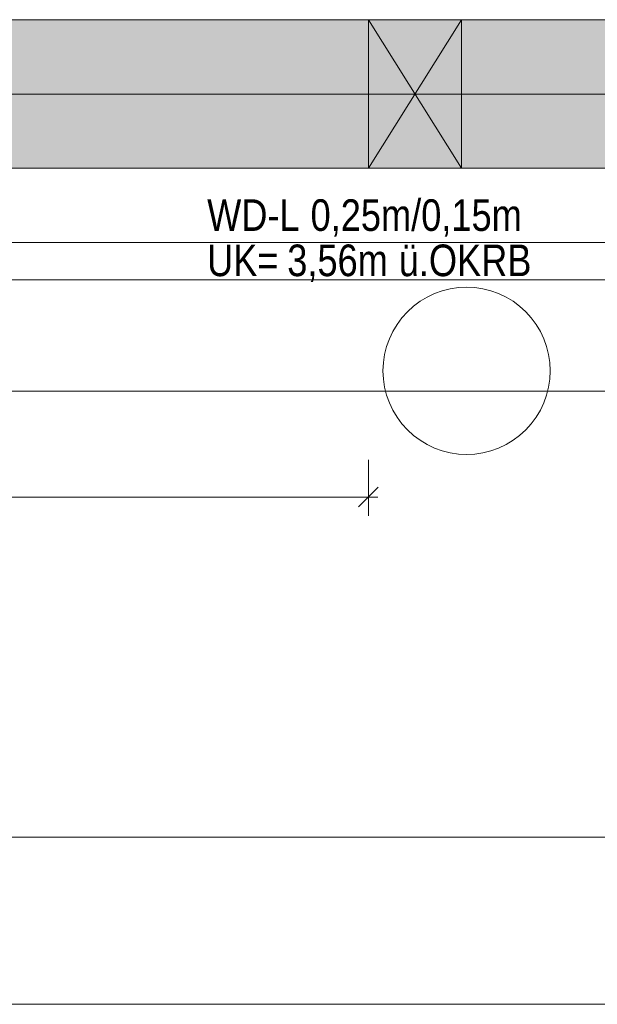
# Model space of a CAD drawing. Extents: x -420 to 300, y 62 to 1162.
# Tile 44 of 130: x -272 to -241, y 500 to 553. Entities that reach past the tile are written whole.
import ezdxf
from ezdxf.lldxf.tags import DXFTag

# ---------------------------------------------------------------- set-up
doc = ezdxf.new("R2010")
doc.units = 0
doc.layers.get('0').update_dxf_attribs({"lineweight": 35})
for name, color, linetype, lineweight, true_color in [('30 -34 Innenwände- 11 Durchbruch', 4, 'Continuous', 9, 0x00ffff), ('30 -35 Decken- 1 Konstruktion-Träger- Stahlbeton', 7, 'grob-A06G9F4K8I', 13, 0x33aa00), ('60- 61 allgemeine Ausstattung- 1 Möbel', 7, 'Continuous', 9, 0x00cccc), ('70 -76 Bemaßung- 2 Allgemein', 9, 'Continuous', 5, 0x808080)]:
    doc.layers.add(name, color=color, linetype=linetype, lineweight=lineweight, true_color=true_color)
doc.layers.add('70 -71 Achsen- 1 Gebäudeachsen', color=7, linetype='STRICHPUNKT2-A06G9F4J8I', lineweight=18)
doc.layers.add('iwb_Schraffur_Unterzug', color=7, linetype='Continuous', lineweight=5, true_color=0xffffcc, plot=False)
doc.styles.get("Standard").update_dxf_attribs({"font": 'ARIALN.TTF'})
tags = doc.linetypes.add('grob-A06G9F4K8I', pattern=[14, 3, -8, 3]).pattern_tags.tags
tags[8:9] = [DXFTag(74, 4), DXFTag(75, 0), DXFTag(340, '0'), DXFTag(46, 0.0), DXFTag(50, 0.0), DXFTag(44, 0.0), DXFTag(45, 0.0)]
tags[6:7] = [DXFTag(74, 4), DXFTag(75, 0), DXFTag(340, '0'), DXFTag(46, 0.0), DXFTag(50, 0.0), DXFTag(44, 0.0), DXFTag(45, 0.0)]
tags[4:5] = [DXFTag(74, 4), DXFTag(75, 0), DXFTag(340, '0'), DXFTag(46, 0.0), DXFTag(50, 0.0), DXFTag(44, 0.0), DXFTag(45, 0.0)]
tags = doc.linetypes.add('STRICHPUNKT2-A06G9F4J8I', pattern=[12.7, 6.35, -3.175, 0, -3.175]).pattern_tags.tags
tags[10:11] = [DXFTag(74, 4), DXFTag(75, 0), DXFTag(340, '0'), DXFTag(46, 0.0), DXFTag(50, 0.0), DXFTag(44, 0.0), DXFTag(45, 0.0)]
tags[8:9] = [DXFTag(74, 4), DXFTag(75, 0), DXFTag(340, '0'), DXFTag(46, 0.0), DXFTag(50, 0.0), DXFTag(44, 0.0), DXFTag(45, 0.0)]
tags[6:7] = [DXFTag(74, 4), DXFTag(75, 0), DXFTag(340, '0'), DXFTag(46, 0.0), DXFTag(50, 0.0), DXFTag(44, 0.0), DXFTag(45, 0.0)]
tags[4:5] = [DXFTag(74, 4), DXFTag(75, 0), DXFTag(340, '0'), DXFTag(46, 0.0), DXFTag(50, 0.0), DXFTag(44, 0.0), DXFTag(45, 0.0)]

# ---------------------------------------------------------------- blocks, each defined once
blk = doc.blocks.new('Referenz-A06G9F4L8I')
at = {"layer": '30 -34 Innenwände- 11 Durchbruch', "color": 0, "linetype": 'Continuous', "ltscale": 0.13}
for p, q in [((-253.198, 545.453), (-253.198, 553.453)), ((-253.198, 553.453), (-248.198, 545.453)), ((-248.198, 553.453), (-253.198, 545.453)), ((-253.198, 553.453), (-248.198, 553.453)), ((-248.198, 553.453), (-253.198, 545.453)), ((-248.198, 545.453), (-253.198, 553.453)), ((-248.198, 545.453), (-248.198, 553.453)), ((-253.198, 545.453), (-248.198, 545.453))]:
    blk.add_line(p, q, dxfattribs=at)
at = {"layer": '30 -34 Innenwände- 11 Durchbruch', "color": 0, "lineweight": 0}
for points in [[(-253.198, 545.453), (-253.198, 553.453), (-250.698, 549.453)], [(-248.198, 545.453), (-250.698, 549.453), (-248.198, 553.453)]]:
    blk.add_solid(points, dxfattribs=at)
at = {"layer": '30 -35 Decken- 1 Konstruktion-Träger- Stahlbeton', "color": 0}
for p, q in [((-298.298, 553.453), (-2.298, 553.453)), ((-298.298, 545.453), (-2.298, 545.453))]:
    blk.add_line(p, q, dxfattribs=at)
at = {"layer": '60- 61 allgemeine Ausstattung- 1 Möbel', "color": 0, "linetype": 'Continuous', "ltscale": 0.13}
for p, q in [((-199.364, 553.453), (-278.298, 553.453)), ((-278.298, 541.453), (-188.298, 541.453)), ((-248.794, 538.967), (-248.357, 539.032)), ((-248.357, 539.032), (-247.916, 539.053)), ((-247.916, 539.053), (-247.475, 539.032)), ((-247.475, 539.032), (-247.038, 538.967)), ((-250.416, 538.295), (-250.037, 538.522)), ((-250.037, 538.522), (-249.638, 538.711)), ((-249.638, 538.711), (-249.222, 538.86)), ((-249.222, 538.86), (-248.794, 538.967)), ((-247.038, 538.967), (-246.609, 538.86)), ((-246.609, 538.86), (-246.194, 538.711)), ((-246.194, 538.711), (-245.794, 538.522)), ((-245.794, 538.522), (-245.416, 538.295)), ((-251.098, 537.735), (-250.771, 538.032)), ((-250.771, 538.032), (-250.416, 538.295)), ((-245.416, 538.295), (-245.061, 538.032)), ((-245.061, 538.032), (-244.734, 537.735)), ((-251.394, 537.408), (-251.098, 537.735)), ((-244.734, 537.735), (-244.437, 537.408)), ((-251.884, 536.675), (-251.657, 537.053)), ((-251.657, 537.053), (-251.394, 537.408)), ((-244.437, 537.408), (-244.174, 537.053)), ((-244.174, 537.053), (-243.947, 536.675)), ((-252.073, 536.275), (-251.884, 536.675)), ((-243.947, 536.675), (-243.758, 536.275)), ((-252.329, 535.431), (-252.222, 535.86)), ((-252.222, 535.86), (-252.073, 536.275)), ((-243.758, 536.275), (-243.61, 535.86)), ((-243.61, 535.86), (-243.502, 535.431)), ((-252.394, 534.994), (-252.329, 535.431)), ((-243.502, 535.431), (-243.437, 534.994)), ((-252.416, 534.553), (-252.394, 534.994)), ((-243.437, 534.994), (-243.416, 534.553)), ((-252.394, 534.112), (-252.416, 534.553)), ((-243.416, 534.553), (-243.437, 534.112)), ((-252.329, 533.676), (-252.394, 534.112)), ((-243.437, 534.112), (-243.502, 533.676)), ((-252.222, 533.247), (-252.329, 533.676)), ((-252.073, 532.831), (-252.222, 533.247)), ((-243.61, 533.247), (-243.758, 532.831)), ((-243.502, 533.676), (-243.61, 533.247)), ((-251.884, 532.432), (-252.073, 532.831)), ((-243.758, 532.831), (-243.947, 532.432)), ((-251.657, 532.053), (-251.884, 532.432)), ((-243.947, 532.432), (-244.174, 532.053)), ((-251.394, 531.699), (-251.657, 532.053)), ((-251.098, 531.371), (-251.394, 531.699)), ((-244.437, 531.699), (-244.734, 531.371)), ((-244.174, 532.053), (-244.437, 531.699)), ((-250.771, 531.075), (-251.098, 531.371)), ((-250.416, 530.812), (-250.771, 531.075)), ((-245.061, 531.075), (-245.416, 530.812)), ((-244.734, 531.371), (-245.061, 531.075)), ((-250.037, 530.585), (-250.416, 530.812)), ((-249.638, 530.396), (-250.037, 530.585)), ((-245.794, 530.585), (-246.194, 530.396)), ((-245.416, 530.812), (-245.794, 530.585)), ((-249.222, 530.247), (-249.638, 530.396)), ((-248.794, 530.14), (-249.222, 530.247)), ((-248.357, 530.075), (-248.794, 530.14)), ((-247.916, 530.053), (-248.357, 530.075)), ((-247.475, 530.075), (-247.916, 530.053)), ((-247.038, 530.14), (-247.475, 530.075)), ((-246.609, 530.247), (-247.038, 530.14)), ((-246.194, 530.396), (-246.609, 530.247)), ((-294.298, 509.453), (-174.298, 509.453)), ((-174.298, 500.453), (-294.298, 500.453))]:
    blk.add_line(p, q, dxfattribs=at)
at = {"layer": '70 -71 Achsen- 1 Gebäudeachsen', "color": 0, "linetype": 'STRICHPUNKT2-A06G9F4J8I', "ltscale": 0.18}
blk.add_line((-387.238, 549.453), (76.501, 549.453), dxfattribs=at)
at = {"layer": '70 -76 Bemaßung- 2 Allgemein', "color": 0, "linetype": 'Continuous', "ltscale": 0.13}
for p, q in [((-155.358, 539.453), (-297.237, 539.453)), ((-152.358, 533.453), (-297.237, 533.453)), ((-253.198, 529.755), (-253.198, 526.755)), ((-252.667, 528.286), (-253.728, 527.225)), ((-254.258, 527.755), (-297.237, 527.755)), ((-252.698, 527.755), (-254.258, 527.755))]:
    blk.add_line(p, q, dxfattribs=at)
at = {"layer": '30 -34 Innenwände- 11 Durchbruch', "color": 0, "linetype": 'Continuous', "ltscale": 0.13, "char_height": 1.7, "attachment_point": 1}
for s, insert in [('{\\fArial Narrow;WD-L}', (-261.878, 543.785)), ('{\\fArial Narrow;0,25m/0,15m}', (-256.312, 543.785)), ('{\\fArial Narrow;UK=}', (-261.878, 541.349)), ('{\\fArial Narrow;3,56m}', (-257.567, 541.349)), ('{\\fArial Narrow;ü.OKRB}', (-251.569, 541.349))]:
    blk.add_mtext(s, dxfattribs=dict(at, insert=insert))
blk = doc.blocks.new('Referenz-A06G9F4N8I')
at = {"layer": 'iwb_Schraffur_Unterzug', "linetype": 'Continuous', "ltscale": 0.13}
blk.add_hatch(color=256, dxfattribs=at).paths.add_polyline_path([(-298.298, 549.453), (-298.298, 553.453), (-2.298, 553.453), (-2.298, 545.453), (-298.298, 545.453)])

msp = doc.modelspace()

# ---------------------------------------------------------------- block references
at = {"color": 8, "lineweight": 25, "ltscale": 0.25, "true_color": 0x808080}
for name in ['Referenz-A06G9F4L8I', 'Referenz-A06G9F4N8I']:
    msp.add_blockref(name, (0, 0), dxfattribs=at)

doc.saveas('drawing.dxf')
